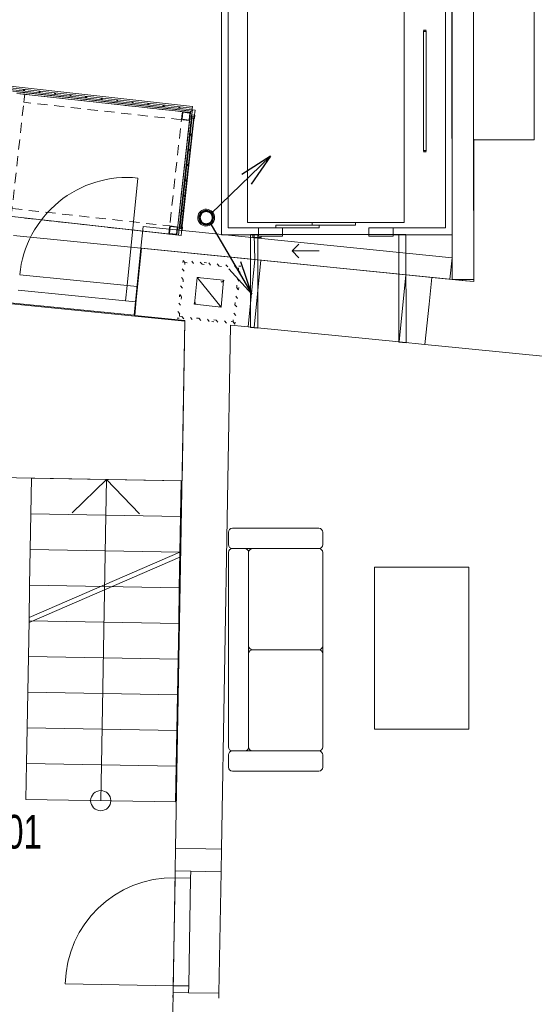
# Model space of a CAD drawing. Header units: millimetres. Extents: x 28262 to 240133, y -152087 to 56534.
# Tile 31 of 107: x 93871 to 97687, y -32359 to -25062. Entities that reach past the tile are written whole.
import ezdxf

# ---------------------------------------------------------------- set-up
doc = ezdxf.new("R2010")
doc.units = ezdxf.units.MM
doc.header["$MEASUREMENT"] = 0
for name, pattern in [('Tečkovaná L', [257.5, 15, -242.5]), ('čárkovaná 3', [75, 50, -25]), ('Čárkovaná S', [125, 75, -50])]:
    doc.linetypes.add(name, pattern=pattern)
doc.layers.get('0').update_dxf_attribs({"lineweight": 9})
for name, color, linetype, lineweight in [('--KANAL_DEST', 5, 'Continuous', 50), ('--KANAL_POPIS', 7, 'Continuous', 25), ('--písmo', 7, 'Continuous', 25), ('3D prvky model', 7, 'Continuous', 9), ('Interiér - schodiště', 7, 'Continuous', 9), ('Konstrukce - nosné', 7, 'Continuous', 9), ('Nové_0', 7, 'Continuous', 9), ('Nové_3D prvky fasada stavajici', 7, 'Continuous', 13), ('Nové_3D prvky model', 7, 'Continuous', 9), ('Nové_Konstrukce - nosné', 7, 'Continuous', 9), ('Nové_Otvory – Dveře', 7, 'Continuous', 9), ('Nové_Výplně – Řezové', 7, 'Continuous', 9), ('Nové_VÝTAH VAR 1', 7, 'Continuous', 9), ('Výplně - Povrchové', 7, 'Continuous', 9), ('Výplně – Řezové', 7, 'Continuous', 9)]:
    doc.layers.add(name, color=color, linetype=linetype, lineweight=lineweight)
doc.layers.add('NonPlottable_0', color=7, linetype='Continuous', lineweight=13, plot=False)
doc.styles.add('styl1', font='arial.ttf', dxfattribs={"width": 0.7, "height": 250})

msp = doc.modelspace()

# ---------------------------------------------------------------- hatches: boundary and pattern name
at = {"layer": 'Nové_Výplně – Řezové', "linetype": 'Continuous'}
msp.add_hatch(color=256, dxfattribs=at).paths.add_polyline_path([(94719.7, -27253), (94723.6, -27253.4), (94773.5, -26755.8), (94769.6, -26755.5)])

# ---------------------------------------------------------------- linework, layer by layer
at = {"layer": '--KANAL_DEST'}
msp.add_circle((95254, -26529), 50, dxfattribs=at)
at = {"layer": '--KANAL_POPIS'}
for p, q in [((95288.8, -26500.2), (95730.8, -26073.6)), ((95730.8, -26073.6), (95518, -26208.7)), ((95730.8, -26073.6), (95588.3, -26281.5)), ((95279.8, -26566), (95591.8, -27095.3)), ((95591.8, -27095.3), (95422.8, -26908.2)), ((95591.8, -27095.3), (95510, -26856.8))]:
    msp.add_line(p, q, dxfattribs=at)
at = {"linetype": 'Continuous'}
for p, q in [((93940.4, -29492.8), (95059.1, -29008.5)), ((93939.8, -29528.9), (95058.5, -29044.6))]:
    msp.add_line(p, q, dxfattribs=at)
at = {"layer": '3D prvky model', "linetype": 'Continuous'}
for p, q in [((95095.5, -27296.1), (92699.8, -27055.7)), ((95074.7, -28479.8), (95095.5, -27296.1)), ((92675.5, -28434.7), (95074.7, -28479.8))]:
    msp.add_line(p, q, dxfattribs=at)
at = {"layer": 'Interiér - schodiště', "linetype": 'Continuous'}
for p, q in [((93958.6, -28460.2), (93953.9, -28724.6)), ((95068.4, -28479.7), (93958.6, -28460.2)), ((94259.1, -28715.5), (94513.5, -28469.9)), ((94259.1, -28715.5), (94513.5, -28469.9)), ((94508.8, -28734.3), (94513.5, -28469.9)), ((94508.8, -28734.3), (94513.5, -28469.9)), ((94513.5, -28469.9), (94759.1, -28724.3)), ((94513.5, -28469.9), (94759.1, -28724.3)), ((95063.8, -28744.1), (95068.4, -28479.7)), ((93953.9, -28724.6), (93949.3, -28989)), ((95063.8, -28744.1), (93953.9, -28724.6)), ((93953.9, -28724.6), (95063.8, -28744.1)), ((94476.2, -30585.2), (94508.8, -28734.3)), ((94476.2, -30585.2), (94508.8, -28734.3)), ((93949.3, -28989), (93944.6, -29253.4)), ((95059.1, -29008.5), (93949.3, -28989)), ((93949.3, -28989), (95059.1, -29008.5)), ((93944.6, -29253.4), (93940, -29517.8)), ((95054.4, -29272.9), (93944.6, -29253.4)), ((93944.6, -29253.4), (95054.4, -29272.9)), ((93940, -29517.8), (93935.3, -29782.2)), ((95049.8, -29537.3), (93940, -29517.8)), ((93940, -29517.8), (95049.8, -29537.3)), ((93935.3, -29782.2), (93930.6, -30046.6)), ((95045.1, -29801.7), (93935.3, -29782.2)), ((93935.3, -29782.2), (95045.1, -29801.7)), ((93930.6, -30046.6), (93926, -30311)), ((95040.5, -30066.1), (93930.6, -30046.6)), ((93930.6, -30046.6), (95040.5, -30066.1)), ((93926, -30311), (93921.3, -30575.4)), ((95035.8, -30330.5), (93926, -30311)), ((93926, -30311), (95035.8, -30330.5)), ((93921.3, -30575.4), (93916.7, -30839.8)), ((95031.2, -30594.9), (93921.3, -30575.4)), ((93921.3, -30575.4), (95031.2, -30594.9)), ((94471.6, -30849.6), (94476.2, -30585.2)), ((94471.6, -30849.6), (94476.2, -30585.2)), ((93916.7, -30839.8), (95026.5, -30859.3))]:
    msp.add_line(p, q, dxfattribs=at)
for start, end in [(0, 180), (0, 180), (180, 0), (180, 0)]:
    msp.add_arc((94471.6, -30849.6), 75, start, end, dxfattribs=at)
at = {"layer": 'Konstrukce - nosné', "linetype": 'Continuous'}
for p, q in [((97237, -25953.6), (97337, -25953.4)), ((97237, -25953.6), (97238.9, -27003.2)), ((97337, -25953.4), (97387, -25953.3)), ((97387, -25953.3), (97687, -25952.8)), ((94735.1, -27138.9), (94773.5, -26755.8)), ((95590.4, -26837.8), (94773.5, -26755.8)), ((95615.5, -26840.3), (95590.4, -26837.8)), ((95615.5, -26840.3), (95600.5, -26989.6)), ((95600.5, -26989.6), (95595.5, -27039.3)), ((96926.1, -26971.8), (96911.1, -27121)), ((97177.4, -26997), (96926.1, -26971.8)), ((97238.9, -27003.2), (97177.4, -26997)), ((95595.5, -27039.3), (95565.6, -27337.8)), ((94723.6, -27253.4), (94735.1, -27138.9)), ((96911.1, -27121), (96906.2, -27170.8)), ((96906.2, -27170.8), (96876.2, -27469.3)), ((94723.6, -27253.4), (95095.6, -27290.7)), ((95095.6, -27290.7), (95026.8, -31202.7)), ((95366.7, -31208.7), (95435.1, -27324.7)), ((95435.1, -27324.7), (95540.5, -27335.3)), ((95540.5, -27335.3), (95565.6, -27337.8)), ((96876.2, -27469.3), (97127.5, -27494.5)), ((97127.5, -27494.5), (98350.4, -27617.1)), ((95026.8, -31202.7), (95251.7, -31206.6)), ((95251.7, -31206.6), (95366.7, -31208.7)), ((95007.9, -32270.6), (95005.4, -32413.6)), ((95007.9, -32270.6), (95007.3, -32307.6)), ((95007.9, -32270.6), (95122.9, -32272.7)), ((95122.9, -32272.7), (95347.9, -32276.6)), ((95347.9, -32276.6), (95347.2, -32313.6))]:
    msp.add_line(p, q, dxfattribs=at)
at = {"layer": 'Konstrukce - nosné', "linetype": 'Tečkovaná L'}
for p, q in [((95083.1, -26845.5), (95039, -27273.2)), ((95510.9, -26889.7), (95083.1, -26845.5)), ((95096.5, -26862), (95055.4, -27259.9)), ((95096.5, -26862), (95055.4, -27259.9)), ((95055.4, -27259.9), (95096.5, -26862)), ((95494.4, -26903), (95096.5, -26862)), ((95494.4, -26903), (95096.5, -26862)), ((95096.5, -26862), (95494.4, -26903)), ((95453.3, -27300.9), (95494.4, -26903)), ((95453.3, -27300.9), (95494.4, -26903)), ((95494.4, -26903), (95453.3, -27300.9)), ((95466.7, -27317.4), (95510.9, -26889.7)), ((95165.2, -27170.7), (95185.7, -26971.7)), ((95165.2, -27170.7), (95185.7, -26971.7)), ((95165.2, -27170.7), (95384.7, -26992.2)), ((95165.2, -27170.7), (95384.7, -26992.2)), ((95185.7, -26971.7), (95384.7, -26992.2)), ((95185.7, -26971.7), (95364.1, -27191.2)), ((95185.7, -26971.7), (95384.7, -26992.2)), ((95185.7, -26971.7), (95364.1, -27191.2)), ((95384.7, -26992.2), (95364.1, -27191.2)), ((95384.7, -26992.2), (95364.1, -27191.2)), ((95364.1, -27191.2), (95165.2, -27170.7)), ((95364.1, -27191.2), (95165.2, -27170.7)), ((95039, -27273.2), (95466.7, -27317.4)), ((95055.4, -27259.9), (95453.3, -27300.9)), ((95055.4, -27259.9), (95453.3, -27300.9)), ((95453.3, -27300.9), (95055.4, -27259.9))]:
    msp.add_line(p, q, dxfattribs=at)
at = {"layer": 'NonPlottable_0'}
for p, q in [((97071.3, -22853.5), (97078.9, -26987.1)), ((97071.4, -22853.5), (97078.8, -26987.1)), ((97238.9, -27003.2), (97231.3, -22853.2)), ((97238.8, -26986.8), (97231.4, -22853.2)), ((94785.6, -26595.8), (94769.6, -26755)), ((97077.3, -26827), (94785.6, -26595.8)), ((94769.6, -26755), (97061.2, -26986.2)), ((97061.2, -26986.2), (97077.3, -26827)), ((97078.8, -26987.1), (97238.8, -26986.8)), ((97078.9, -26987.1), (97238.9, -27003.2)), ((93958.6, -28460.2), (93953.9, -28724.6)), ((95068.4, -28479.7), (93958.6, -28460.2)), ((95063.8, -28744.1), (95068.4, -28479.7)), ((93953.9, -28724.6), (93949.3, -28989)), ((95063.8, -28744.1), (93953.9, -28724.6)), ((93953.9, -28724.6), (95063.8, -28744.1)), ((95059.1, -29008.5), (95063.8, -28744.1)), ((93949.3, -28989), (93944.6, -29253.4)), ((95059.1, -29008.5), (93949.3, -28989)), ((93949.3, -28989), (95059.1, -29008.5)), ((95054.4, -29272.9), (95059.1, -29008.5)), ((93944.6, -29253.4), (93940, -29517.8)), ((95054.4, -29272.9), (93944.6, -29253.4)), ((93944.6, -29253.4), (95054.4, -29272.9)), ((95049.8, -29537.3), (95054.4, -29272.9)), ((93940, -29517.8), (93935.3, -29782.2)), ((95049.8, -29537.3), (93940, -29517.8)), ((93940, -29517.8), (95049.8, -29537.3)), ((95045.1, -29801.7), (95049.8, -29537.3)), ((93935.3, -29782.2), (93930.6, -30046.6)), ((95045.1, -29801.7), (93935.3, -29782.2)), ((93935.3, -29782.2), (95045.1, -29801.7)), ((95040.5, -30066.1), (95045.1, -29801.7)), ((93930.6, -30046.6), (93926, -30311)), ((95040.5, -30066.1), (93930.6, -30046.6)), ((93930.6, -30046.6), (95040.5, -30066.1)), ((95035.8, -30330.5), (95040.5, -30066.1)), ((93926, -30311), (93921.3, -30575.4)), ((95035.8, -30330.5), (93926, -30311)), ((93926, -30311), (95035.8, -30330.5)), ((95031.2, -30594.9), (95035.8, -30330.5)), ((93921.3, -30575.4), (93916.7, -30839.8)), ((95031.2, -30594.9), (93921.3, -30575.4)), ((93921.3, -30575.4), (95031.2, -30594.9)), ((95026.5, -30859.3), (95031.2, -30594.9)), ((93916.7, -30839.8), (95026.5, -30859.3))]:
    msp.add_line(p, q, dxfattribs=at)
at = {"layer": 'Nové_0', "linetype": 'Continuous'}
for p, q in [((95149.8, -25717.5), (93538.1, -25537.8)), ((95149.8, -25717.5), (93538.1, -25537.8)), ((95151.1, -25706.1), (93539.4, -25526.3)), ((93535.5, -25561.1), (95147.2, -25740.9)), ((93536.8, -25549.7), (95148.5, -25729.5)), ((93536.8, -25549.7), (95148.5, -25729.5)), ((93908.7, -25585.1), (93896.7, -25583.8)), ((93903.4, -25578.5), (93902, -25590.4)), ((94023.8, -25598), (94011.8, -25596.6)), ((94018.5, -25591.4), (94017.1, -25603.3)), ((94138.9, -25610.8), (94127, -25609.5)), ((94133.6, -25604.2), (94132.3, -25616.1)), ((94254, -25623.7), (94242.1, -25622.3)), ((94248.7, -25617), (94247.4, -25629)), ((94369.1, -25636.5), (94357.2, -25635.2)), ((94363.8, -25629.9), (94362.5, -25641.8)), ((94484.3, -25649.3), (94472.3, -25648)), ((94479, -25642.7), (94477.6, -25654.6)), ((94599.4, -25662.2), (94587.5, -25660.8)), ((94594.1, -25655.5), (94592.8, -25667.5)), ((94714.5, -25675), (94702.6, -25673.7)), ((94709.2, -25668.4), (94707.9, -25680.3)), ((94824.3, -25681.2), (94823, -25693.2)), ((94829.6, -25687.9), (94817.7, -25686.5)), ((94944.8, -25700.7), (94932.8, -25699.4)), ((94939.5, -25694.1), (94938.1, -25706)), ((95059.9, -25713.5), (95048, -25712.2)), ((95054.6, -25706.9), (95053.2, -25718.8)), ((95151, -25730.1), (95145.4, -25779.8)), ((95147.2, -25740.9), (95151.1, -25706.1)), ((95148.5, -25729.5), (95149.8, -25717.5)), ((95148.5, -25729.5), (95149.8, -25717.5)), ((95170.8, -25732.3), (95151, -25730.1)), ((95165.3, -25782), (95170.8, -25732.3)), ((95145.4, -25779.8), (95053.4, -26609.8)), ((95149.4, -25780.2), (95057.4, -26610.2)), ((95069.3, -26611.6), (95161.3, -25781.5)), ((95073.3, -26612), (95165.3, -25782)), ((95144.3, -25767.1), (95141.6, -25791.9)), ((95141.6, -25791.9), (95166.4, -25794.7)), ((95169.2, -25769.8), (95144.3, -25767.1)), ((95161.3, -25781.5), (95149.4, -25780.2)), ((95166.4, -25794.7), (95169.2, -25769.8)), ((95134.7, -25913), (95146.6, -25914.3)), ((95141.3, -25907.7), (95140, -25919.6)), ((95122.2, -26025.9), (95134.1, -26027.2)), ((95128.8, -26020.6), (95127.5, -26032.5)), ((95109.7, -26138.8), (95121.6, -26140.1)), ((95116.3, -26133.5), (95115, -26145.4)), ((95097.1, -26251.7), (95109.1, -26253)), ((95103.8, -26246.4), (95102.5, -26258.3)), ((95084.6, -26364.6), (95096.6, -26365.9)), ((95091.3, -26359.3), (95089.9, -26371.2)), ((95072.1, -26477.5), (95084, -26478.8)), ((95078.7, -26472.2), (95077.4, -26484.1)), ((93747.9, -26514.3), (95047.7, -26658.5)), ((95053.4, -26609.8), (95047.9, -26659.5)), ((95052.3, -26597.1), (95049.6, -26621.9)), ((95049.6, -26621.9), (95074.4, -26624.7)), ((95077.2, -26599.8), (95052.3, -26597.1)), ((95057.4, -26610.2), (95069.3, -26611.6)), ((95067.8, -26661.7), (95073.3, -26612)), ((95074.4, -26624.7), (95077.2, -26599.8)), ((95047.9, -26659.5), (95067.8, -26661.7))]:
    msp.add_line(p, q, dxfattribs=at)
at = {"layer": 'Nové_0', "linetype": 'Čárkovaná S'}
for p, q in [((93908, -25614.5), (93848.4, -25607.9)), ((93807.5, -26521), (93908, -25614.5)), ((93901.4, -25674.1), (93908, -25614.5)), ((95070.2, -25803.7), (93901.4, -25674.1)), ((93908, -25614.5), (95076.9, -25744.1)), ((95076.9, -25744.1), (94976.4, -26650.5)), ((95036, -26657.2), (95136.5, -25750.7)), ((95076.9, -25744.1), (95070.2, -25803.7)), ((95136.5, -25750.7), (95076.9, -25744.1)), ((93814.1, -26461.3), (94983, -26590.9)), ((94976.4, -26650.5), (93807.5, -26521)), ((94983, -26590.9), (94976.4, -26650.5)), ((94976.4, -26650.5), (95036, -26657.2))]:
    msp.add_line(p, q, dxfattribs=at)
at = {"layer": 'Nové_0', "linetype": 'čárkovaná 3'}
for p, q in [((95070.2, -25803.7), (95076.9, -25744.1)), ((95074.7, -25800.2), (95080.4, -25748.5)), ((95076.9, -25744.1), (95136.5, -25750.7)), ((95080.4, -25748.5), (95132.1, -25754.2)), ((95132.1, -25754.2), (95126.3, -25805.9)), ((95136.5, -25750.7), (95129.9, -25810.3)), ((95129.9, -25810.3), (95070.2, -25803.7)), ((95126.3, -25805.9), (95074.7, -25800.2)), ((94976.4, -26650.5), (94983, -26590.9)), ((94980.8, -26647), (94986.5, -26595.3)), ((94983, -26590.9), (95042.6, -26597.5)), ((94986.5, -26595.3), (95038.2, -26601.1)), ((95038.2, -26601.1), (95032.5, -26652.7)), ((95042.6, -26597.5), (95036, -26657.2)), ((95036, -26657.2), (94976.4, -26650.5)), ((95032.5, -26652.7), (94980.8, -26647))]:
    msp.add_line(p, q, dxfattribs=at)
at = {"layer": 'Nové_3D prvky fasada stavajici', "linetype": 'Continuous'}
for start, end in [(87.22919, 267.22919), (267.22919, 87.22919)]:
    msp.add_arc((95254, -26529), 62.5, start, end, dxfattribs=at)
at = {"layer": 'Nové_3D prvky model', "linetype": 'Continuous'}
for p, q in [((95136.5, -25750.7), (93848.4, -25607.9)), ((93848.4, -25607.9), (95136.5, -25750.7)), ((95137.8, -25738.8), (93849.7, -25596)), ((95137.8, -25738.8), (95036, -26657.2)), ((95036, -26657.2), (95136.5, -25750.7)), ((95047.9, -26658.5), (95149.7, -25740.1)), ((95136.5, -25750.7), (95137.8, -25738.8)), ((95149.7, -25740.1), (95137.8, -25738.8)), ((93747.9, -26514.3), (95036, -26657.2)), ((95036, -26657.2), (95047.9, -26658.5))]:
    msp.add_line(p, q, dxfattribs=at)
at = {"layer": 'Nové_Konstrukce - nosné', "linetype": 'Continuous'}
for p, q in [((97071.3, -22853.5), (97078.9, -26987.1)), ((97071.4, -22853.5), (97078.8, -26987.1)), ((97238.9, -27003.2), (97231.3, -22853.2)), ((97238.8, -26986.8), (97231.4, -22853.2)), ((97234.3, -24453.6), (97237, -25953.6)), ((97687, -25952.8), (97684.3, -24452.8)), ((94769.6, -26755), (94785.6, -26595.8)), ((97077.3, -26827), (94785.6, -26595.8)), ((94719.7, -27253), (94769.6, -26755.5)), ((94769.6, -26755), (97061.2, -26986.2)), ((94773.5, -26755.8), (94769.6, -26755.5)), ((95659, -26844.7), (95609.1, -27342.2)), ((95659, -26844.7), (95615.5, -26840.3)), ((96685, -27450.1), (96734.9, -26952.6)), ((96926.1, -26971.8), (96734.9, -26952.6)), ((94719.7, -27253), (94723.6, -27253.4)), ((95565.6, -27337.8), (95609.1, -27342.2)), ((96685, -27450.1), (96876.2, -27469.3)), ((95418.6, -28861.1), (95418.6, -28951.1)), ((96088.6, -28831.1), (95448.6, -28831.1)), ((96118.6, -28951.1), (96118.6, -28861.1)), ((95418.6, -29011.1), (95418.6, -30451.1)), ((95538.6, -28981.1), (95448.6, -28981.1)), ((95448.6, -28981.1), (96088.6, -28981.1)), ((95568.6, -29011.1), (95568.6, -29701.1)), ((95568.6, -29011.1), (95568.6, -30451.1)), ((95568.6, -30451.1), (95568.6, -29011.1)), ((96088.6, -28981.1), (95598.6, -28981.1)), ((96088.6, -28981.1), (95598.6, -28981.1)), ((96118.6, -29701.1), (96118.6, -29011.1)), ((96118.6, -30451.1), (96118.6, -29011.1)), ((97201, -29119.6), (96501, -29119.6)), ((96501, -29119.6), (96501, -30319.6)), ((97201, -30319.6), (97201, -29119.6)), ((95568.6, -29761.1), (95568.6, -30451.1)), ((96088.6, -29731.1), (95598.6, -29731.1)), ((95598.6, -29731.1), (96088.6, -29731.1)), ((96118.6, -30451.1), (96118.6, -29761.1)), ((96501, -30319.6), (97201, -30319.6)), ((95448.6, -30481.1), (95538.6, -30481.1)), ((96088.6, -30481.1), (95448.6, -30481.1)), ((95598.6, -30481.1), (96088.6, -30481.1)), ((95598.6, -30481.1), (96088.6, -30481.1)), ((95418.6, -30511.1), (95418.6, -30601.1)), ((96118.6, -30601.1), (96118.6, -30511.1)), ((95448.6, -30631.1), (96088.6, -30631.1)), ((95026.8, -31202.7), (95023.8, -31370.8)), ((95363.7, -31376.8), (95366.7, -31208.7)), ((95363.7, -31376.8), (95023.8, -31370.8))]:
    msp.add_line(p, q, dxfattribs=at)
for centre, start, end in [((95448.6, -28861.1), 90, 180), ((96088.6, -28861.1), 0, 90), ((95448.6, -28951.1), 180, 270), ((96088.6, -28951.1), 270, 0), ((95448.6, -29011.1), 90, 180), ((95538.6, -29011.1), 0, 90), ((95598.6, -29011.1), 90, 180), ((95598.6, -29011.1), 90, 180), ((96088.6, -29011.1), 0, 90), ((96088.6, -29011.1), 0, 90), ((95598.6, -29701.1), 180, 270), ((95598.6, -29761.1), 90, 180), ((96088.6, -29701.1), 270, 0), ((96088.6, -29761.1), 0, 90), ((95448.6, -30451.1), 180, 270), ((95448.6, -30511.1), 90, 180), ((95538.6, -30451.1), 270, 0), ((95598.6, -30451.1), 180, 270), ((95598.6, -30451.1), 180, 270), ((96088.6, -30451.1), 270, 0), ((96088.6, -30451.1), 270, 0), ((96088.6, -30511.1), 0, 90), ((95448.6, -30601.1), 180, 270), ((96088.6, -30601.1), 270, 0)]:
    msp.add_arc(centre, 30, start, end, dxfattribs=at)
at = {"layer": 'Nové_Otvory – Dveře', "linetype": 'Continuous'}
for p, q in [((94666.6, -27031.5), (94746.4, -26235.5)), ((94769.6, -26755), (94785.6, -26595.8)), ((93824.4, -26660.6), (94769.6, -26755.5)), ((94741.2, -27039), (94769.6, -26755.5)), ((95609.1, -27342.2), (95659, -26844.7)), ((96734.9, -26952.6), (95659, -26844.7)), ((94666.6, -27031.5), (93870.6, -26951.7)), ((96685, -27450.1), (96734.9, -26952.6)), ((93859.1, -27066.1), (94655.1, -27146)), ((94666.6, -27031.5), (94655.1, -27146)), ((94741.2, -27039), (94666.6, -27031.5)), ((94729.7, -27153.5), (94741.2, -27039)), ((94729.7, -27153.5), (94741.2, -27039)), ((94729.7, -27153.5), (94741.2, -27039)), ((93774.5, -27158.1), (94719.7, -27253)), ((94655.1, -27146), (94729.7, -27153.5)), ((94719.7, -27253), (94729.7, -27153.5)), ((96685, -27450.1), (95609.1, -27342.2)), ((95023.8, -31370.8), (95007.9, -32270.6)), ((95022.9, -31420.8), (95023.8, -31370.8)), ((95023.8, -31370.8), (95024.4, -31333.8)), ((95023.8, -31370.8), (95024.4, -31333.8)), ((95023.8, -31370.8), (95138.8, -31372.8)), ((95023.8, -31370.8), (95138.8, -31372.8)), ((95023.8, -31370.8), (95138.8, -31372.8)), ((95138.8, -31372.8), (95137.9, -31422.8)), ((95138.8, -31372.8), (95363.7, -31376.8)), ((95138.8, -31372.8), (95363.7, -31376.8)), ((95363.7, -31376.8), (95364.4, -31339.8)), ((95363.7, -31376.8), (95364.4, -31339.8)), ((95022.9, -31420.8), (95008.8, -32220.7)), ((95137.9, -31422.8), (95022.9, -31420.8)), ((95123.8, -32222.7), (95137.9, -31422.8)), ((95363.7, -31376.8), (95347.9, -32276.6)), ((95008.8, -32220.7), (94208.9, -32206.6)), ((95007.9, -32270.6), (95008.8, -32220.7)), ((95008.8, -32220.7), (95123.8, -32222.7)), ((95123.8, -32222.7), (95122.9, -32272.7)), ((95007.9, -32270.6), (95007.3, -32307.6)), ((95007.9, -32270.6), (95007.3, -32307.6)), ((95122.9, -32272.7), (95007.9, -32270.6)), ((95007.9, -32270.6), (95122.9, -32272.7)), ((95007.9, -32270.6), (95122.9, -32272.7)), ((95122.9, -32272.7), (95347.9, -32276.6)), ((95122.9, -32272.7), (95347.9, -32276.6)), ((95347.9, -32276.6), (95347.2, -32313.6)), ((95347.9, -32276.6), (95347.2, -32313.6))]:
    msp.add_line(p, q, dxfattribs=at)
for centre, start, end in [((94666.6, -27031.5), 84.27178, 174.27178), ((95008.8, -32220.7), 88.99119, 178.99119)]:
    msp.add_arc(centre, 800, start, end, dxfattribs=at)
at = {"layer": 'Nové_Výplně – Řezové', "linetype": 'Continuous'}
for p, q in [((95583, -27342.3), (95583, -26654.3)), ((95583, -26654.3), (95636.8, -26654.3)), ((95609.9, -26654.3), (96734.9, -26653.4)), ((95615.5, -26840.3), (95609.9, -26654.3)), ((95636.8, -26654.3), (95637.8, -27347.8)), ((96681.2, -26653.5), (96734.9, -26653.4)), ((96681.2, -27451.2), (96681.2, -26653.5)), ((96734.9, -26653.4), (96734.9, -26952.6)), ((96734.9, -26653.4), (96736.1, -27456.7)), ((96734.9, -26952.6), (95615.5, -26840.3)), ((95637.8, -27347.8), (95583, -27342.3)), ((96736.1, -27456.7), (96681.2, -27451.2))]:
    msp.add_line(p, q, dxfattribs=at)
at = {"layer": 'Nové_VÝTAH VAR 1', "linetype": 'Continuous'}
for p, q in [((95367.2, -24525.7), (95367.2, -26655.7)), ((95417.2, -26605.7), (95417.2, -24575.7)), ((97028.2, -24575.7), (97028.2, -26605.7)), ((97078.2, -26655.7), (97078.2, -24525.7)), ((95560.8, -24615.7), (95560.8, -26565.7)), ((96720.8, -26565.7), (96720.8, -24615.7)), ((96864.5, -25140.7), (96884.5, -25140.7)), ((96864.5, -25144.1), (96864.5, -26037.4)), ((96864.5, -25150.7), (96884.5, -25150.7)), ((96874.5, -25140.7), (96874.5, -25147.4)), ((96884.5, -25144.1), (96884.5, -26037.4)), ((96864.5, -26030.7), (96884.5, -26030.7)), ((96864.5, -26040.7), (96884.5, -26040.7)), ((96874.5, -26040.7), (96874.5, -26034.1)), ((95640.8, -26605.7), (95417.2, -26605.7)), ((95560.8, -26565.7), (96720.8, -26565.7)), ((95640.8, -26605.7), (95640.8, -26665.7)), ((95820.8, -26605.7), (95640.8, -26605.7)), ((95640.8, -26655.7), (95640.8, -26605.7)), ((96090.8, -26585.7), (95770.8, -26585.7)), ((95770.8, -26585.7), (95770.8, -26605.7)), ((95770.8, -26605.7), (96090.8, -26605.7)), ((95820.8, -26665.7), (95820.8, -26605.7)), ((96360.8, -26565.7), (96040.8, -26565.7)), ((96040.8, -26565.7), (96040.8, -26585.7)), ((96040.8, -26585.7), (96360.8, -26585.7)), ((96090.8, -26605.7), (96090.8, -26585.7)), ((96360.8, -26585.7), (96360.8, -26565.7)), ((96640.8, -26605.7), (96460.8, -26605.7)), ((96460.8, -26605.7), (96460.8, -26665.7)), ((96640.8, -26665.7), (96640.8, -26605.7)), ((97028.2, -26605.7), (96640.8, -26605.7)), ((96640.8, -26605.7), (96640.8, -26655.7)), ((95367.2, -26655.7), (95640.8, -26655.7)), ((95640.8, -26655.7), (95600.8, -26655.7)), ((95600.8, -26655.7), (95600.8, -26675.7)), ((95600.8, -26675.7), (95660.8, -26675.7)), ((95640.8, -26665.7), (95640.8, -26655.7)), ((95640.8, -26665.7), (95820.8, -26665.7)), ((95660.8, -26665.7), (95640.8, -26665.7)), ((95660.8, -26675.7), (95660.8, -26665.7)), ((96460.8, -26665.7), (96640.8, -26665.7)), ((96640.8, -26655.7), (97078.2, -26655.7)), ((95890.8, -26775.7), (95940.8, -26725.7)), ((96090.8, -26775.7), (95890.8, -26775.7)), ((95890.8, -26775.7), (95940.8, -26825.7))]:
    msp.add_line(p, q, dxfattribs=at)
at = {"layer": 'Výplně - Povrchové', "linetype": 'Continuous'}
for p, q in [((95083.1, -26845.5), (95096.5, -26862)), ((95076.6, -26908.8), (95090, -26925.3)), ((95146.4, -26852), (95159.8, -26868.5)), ((95209.7, -26858.6), (95223.1, -26875)), ((95273, -26865.1), (95286.4, -26881.6)), ((95336.3, -26871.7), (95349.7, -26888.1)), ((95399.7, -26878.2), (95413, -26894.6)), ((95463, -26884.7), (95476.3, -26901.2)), ((95492.5, -26921.1), (95505.9, -26937.6)), ((95070.1, -26972.1), (95083.4, -26988.6)), ((95486, -26984.4), (95499.4, -27000.9)), ((95063.5, -27035.4), (95076.9, -27051.9)), ((95479.5, -27047.7), (95492.9, -27064.2)), ((95057, -27098.7), (95070.4, -27115.2)), ((95472.9, -27111), (95486.3, -27127.5)), ((95050.5, -27162), (95063.8, -27178.5)), ((95466.4, -27174.3), (95479.8, -27190.8)), ((95043.9, -27225.3), (95057.3, -27241.8)), ((95073.5, -27261.7), (95086.9, -27278.2)), ((95136.8, -27268.3), (95150.2, -27284.7)), ((95200.1, -27274.8), (95213.5, -27291.3)), ((95263.4, -27281.3), (95276.8, -27297.8)), ((95326.7, -27287.9), (95340.1, -27304.3)), ((95459.9, -27237.6), (95473.3, -27254.1)), ((95390, -27294.4), (95403.4, -27310.9)), ((95453.3, -27300.9), (95466.7, -27317.4))]:
    msp.add_line(p, q, dxfattribs=at)
at = {"layer": 'Výplně – Řezové', "linetype": 'Continuous'}
for p, q in [((95166, -27169.2), (95185.8, -26971.8)), ((95185.8, -26971.8), (95364.8, -27191.5)), ((95383.2, -26992.4), (95185.8, -26971.8)), ((95185.8, -26971.8), (95364.8, -27191.5)), ((95364.8, -27191.5), (95383.2, -26992.4)), ((95364.8, -27191.5), (95166, -27169.2))]:
    msp.add_line(p, q, dxfattribs=at)

# ---------------------------------------------------------------- texts
at = {"layer": '--písmo', "style": 'styl1', "width": 0.7}
msp.add_text('2.01', height=250, dxfattribs=at).set_placement((93559.3, -31204.7))

doc.saveas('drawing.dxf')
